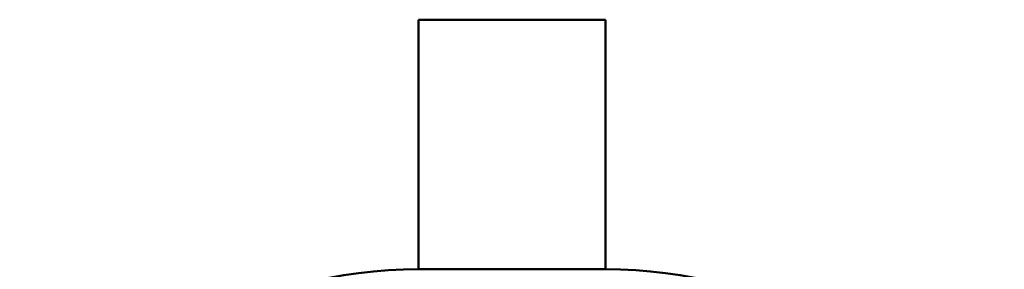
# Model space of a CAD drawing. Header units: millimetres. Extents: x 0 to 958, y -206 to 1211.
# Tile 7 of 10: x 64 to 141, y 607 to 627. Entities that reach past the tile are written whole.
import ezdxf

# ---------------------------------------------------------------- set-up
doc = ezdxf.new("R2010")
doc.units = ezdxf.units.MM
doc.layers.add('Visible (ISO)', color=7, linetype='Continuous', lineweight=50)

msp = doc.modelspace()

# ---------------------------------------------------------------- linework, layer by layer
at = {"layer": 'Visible (ISO)'}
for p, q in [((109.779, 626.641), (95.139, 626.641)), ((95.139, 607.121), (95.139, 626.641)), ((109.779, 607.121), (109.779, 626.641)), ((109.779, 607.121), (95.139, 607.121))]:
    msp.add_line(p, q, dxfattribs=at)
for centre, start, end in [((95.139, 570.075), 90, 147.38758), ((109.779, 570.075), 32.61242, 90)]:
    msp.add_arc(centre, 37.046, start, end, dxfattribs=at)

doc.saveas('drawing.dxf')
